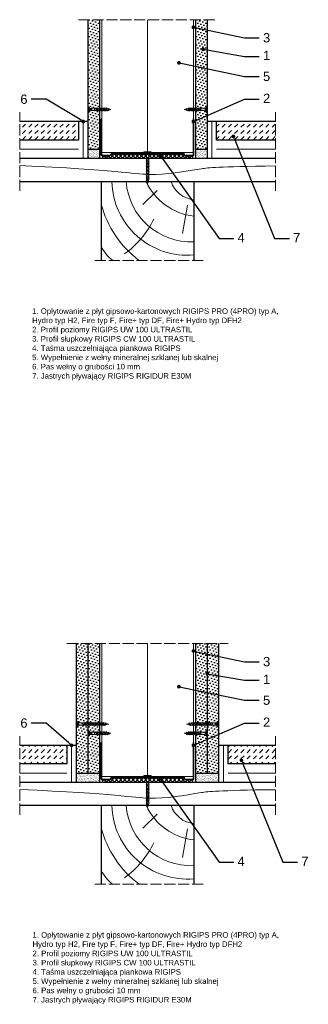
# Model space of a CAD drawing. Header units: millimetres. Extents: x 1487 to 3128, y 500 to 1564.
# Tile 3 of 3: x 2816 to 3128, y 500 to 1564. Entities that reach past the tile are written whole.
import ezdxf
from ezdxf import colors
from ezdxf.entities.mleader import LeaderData, LeaderLine
from ezdxf.math import Vec2, Vec3

# ---------------------------------------------------------------- set-up
doc = ezdxf.new("R2010")
doc.units = ezdxf.units.MM
doc.linetypes.add('ACAD_ISO02W100', pattern=[15, 12, -3])
for name, color, linetype, lineweight in [('_ISOVER WELNA', 7, 'BATTING', 9), ('_RIGIPS AKCESORIA', 7, 'Continuous', 18), ('_RIGIPS G-K', 7, 'Continuous', 25), ('_RIGIPS PROFIL', 7, 'Continuous', 18), ('KRESKOWANIE', 7, 'Continuous', 9), ('OPISY', 7, 'Continuous', 9), ('PRZERYWANA', 7, 'ACAD_ISO02W100', 9)]:
    doc.layers.add(name, color=color, linetype=linetype, lineweight=lineweight)
doc.styles.get("Standard").update_dxf_attribs({"font": 'arial.ttf'})
doc.linetypes.add('BATTING', pattern='A,0.00254,-2.54,[134,ltypeshp.shx,S=2.54,R=0,X=-2.54,Y=0],-5.08,[134,ltypeshp.shx,S=2.54,R=180,X=2.54,Y=0],-2.54', length=10.16254)

# ---------------------------------------------------------------- blocks, each defined once
blk = doc.blocks.new('UW 100 ULTRASTIL')
h = blk.add_hatch()
h.set_pattern_fill('ANSI31', color=256, scale=0.5, style=0)
h.paths.add_polyline_path([(166.8, 2.3), (89.1, 2.3, 0.286951), (88.2, 1.8), (87.9, 1.1, -0.286951), (87, 0.5), (78.8, 0.5, -0.414214), (78.5, 0.8), (78.5, 40), (78, 40), (78, 0.8, 0.414214), (78.8, 0), (87.4, 0, 0.286951), (88.3, 0.6), (88.6, 1.2, -0.286951), (89.5, 1.8), (166.5, 1.8, -0.286951), (167.4, 1.2), (167.7, 0.6, 0.286951), (168.6, 0), (177.2, 0, 0.414214), (178, 0.8), (178, 40), (177.4, 40), (177.4, 0.8, -0.414214), (177.2, 0.5), (168.9, 0.5, -0.286951), (168, 1.1), (167.7, 1.8, 0.286951)])
for p, q in [((78, 0.8), (78, 40)), ((78, 40), (78.5, 40)), ((78.5, 0.8), (78.5, 40)), ((177.4, 0.8), (177.4, 40)), ((178, 40), (177.4, 40)), ((178, 0.8), (178, 40)), ((78.8, 0.5), (87, 0.5)), ((78.8, 0), (87.4, 0)), ((87.9, 1.1), (88.2, 1.8)), ((88.3, 0.6), (88.6, 1.2)), ((89.1, 2.3), (166.8, 2.3)), ((89.5, 1.8), (166.5, 1.8)), ((167.7, 0.6), (167.4, 1.2)), ((168, 1.1), (167.7, 1.8)), ((168.6, 0), (177.2, 0)), ((168.9, 0.5), (177.2, 0.5))]:
    blk.add_line(p, q)
for centre, radius, start, end in [((78.8, 0.8), 0.8, 180, 270), ((78.8, 0.8), 0.25, 180, 270), ((87, 1.6), 1, 270, 334.0435), ((87.4, 1), 1, 270, 334.0435), ((89.1, 1.3), 1, 90, 154.0435), ((89.5, 0.8), 1, 90, 154.0435), ((166.5, 0.8), 1, 25.9565, 90), ((166.8, 1.3), 1, 25.9565, 90), ((168.6, 1), 1, 205.9565, 270), ((168.9, 1.6), 1, 205.9565, 270), ((177.2, 0.8), 0.8, 270, 0), ((177.2, 0.8), 0.25, 270, 0)]:
    blk.add_arc(centre, radius, start, end)
blk = doc.blocks.new('TN 25')
at = {"layer": '_RIGIPS AKCESORIA'}
for p, q in [((0, -0.8), (0, 7.2)), ((0, 7.2), (0.5, 7.2)), ((0.5, 4.8), (0, 4.8)), ((0, 3.5), (1.8, 3.5)), ((0, 2.8), (1.8, 2.8)), ((0.5, 1.6), (0, 1.6)), ((0.5, 7.2), (0.5, 4.8)), ((0.5, -0.8), (0.5, 1.6)), ((1.8, 3.5), (1.8, 4.2)), ((1.8, 2.8), (1.8, 2.2)), ((3, 4.5), (8.5, 4.5)), ((7.5, 2), (3.5, 2)), ((7.1, 4.5), (7.1, 3.2)), ((8, 2), (7.1, 4.5)), ((7.1, 3.2), (7.6, 1.5)), ((7.6, 1.5), (8, 2)), ((9.4, 2), (8, 2)), ((8.5, 4.5), (8.8, 5)), ((9.6, 1.5), (8.5, 4.5)), ((8.8, 5), (9.9, 2)), ((9, 4.5), (10.1, 4.5)), ((9.9, 2), (9.6, 1.5)), ((11, 2), (9.9, 2)), ((10.1, 4.5), (10.4, 5)), ((11.2, 1.5), (10.1, 4.5)), ((10.4, 5), (11.6, 2)), ((10.6, 4.5), (11.7, 4.5)), ((11.6, 2), (11.2, 1.5)), ((12.6, 2), (11.6, 2)), ((11.7, 4.5), (12, 5)), ((12.8, 1.5), (11.7, 4.5)), ((12, 5), (13.1, 2)), ((12.2, 4.5), (13.2, 4.5)), ((13.1, 2), (12.8, 1.5)), ((14.1, 2), (13.1, 2)), ((13.2, 4.5), (13.5, 5)), ((14.3, 1.5), (13.2, 4.5)), ((13.5, 5), (14.7, 2)), ((13.7, 4.5), (14.8, 4.5)), ((14.7, 2), (14.3, 1.5)), ((15.7, 2), (14.7, 2)), ((14.8, 4.5), (15.1, 5)), ((15.9, 1.5), (14.8, 4.5)), ((15.1, 5), (16.3, 2)), ((15.3, 4.5), (16.4, 4.5)), ((16.3, 2), (15.9, 1.5)), ((17.4, 2), (16.3, 2)), ((16.4, 4.5), (16.7, 5)), ((17.6, 1.5), (16.4, 4.5)), ((16.7, 5), (17.9, 2)), ((16.9, 4.5), (18, 4.5)), ((17.9, 2), (17.6, 1.5)), ((18.9, 2), (17.9, 2)), ((18, 4.5), (18.3, 5)), ((19.1, 1.5), (18, 4.5)), ((18.3, 5), (19.5, 2)), ((18.5, 4.5), (19.7, 4.5)), ((19.5, 2), (19.1, 1.5)), ((19.5, 2), (20.6, 2)), ((19.7, 4.5), (20, 5)), ((20.8, 1.5), (19.7, 4.5)), ((20, 5), (21.1, 2)), ((20.2, 4.5), (20.7, 4.5)), ((20.7, 4.5), (22.3, 4)), ((21.1, 2), (20.8, 1.5)), ((21.1, 2), (21.8, 2.1)), ((21.8, 1.8), (21.7, 3.3)), ((21.7, 3.3), (22.1, 2.4)), ((22.1, 2.4), (21.8, 1.8)), ((22.7, 2.4), (22.1, 2.4)), ((22.3, 4), (22.6, 4.4)), ((22.7, 2.4), (22.3, 4)), ((22.6, 4.4), (23, 2.7)), ((22.7, 3.8), (25, 3.2)), ((23, 2.7), (22.7, 2.4)), ((25, 3.2), (23, 2.7)), ((0, -0.8), (0.5, -0.8))]:
    blk.add_line(p, q, dxfattribs=at)
for centre, major_axis, ratio, start_param, end_param in [((3.1, 7.7), (0.17, 3.2), 0.826134, 1.773653, 3.180586), ((0, 0.9), (0, 3.93), 0.848176, -0.720942, -0.151112), ((3.4, -1.6), (0.28, 3.57), 0.832181, 0.035984, 1.430787), ((-2.7, 15.9), (0, 14.8), 0.848176, 3.399396, 3.475072), ((0.6, 4.6), (0, 2.81), 0.848176, 3.475072, 3.862535), ((1.7, 3.2), (0, 0.895), 0.848176, -1.552777, -0.720942), ((1.7, 3.2), (0, 0.895), 0.848176, 3.862535, 4.730408)]:
    blk.add_ellipse(centre, major_axis=major_axis, ratio=ratio, start_param=start_param, end_param=end_param, dxfattribs=at)
blk = doc.blocks.new('TN 35')
at = {"layer": '_RIGIPS AKCESORIA'}
for p, q in [((0, -0.8), (0, 7.2)), ((0, 7.2), (0.5, 7.2)), ((0.5, 4.8), (0, 4.8)), ((0, 3.5), (1.8, 3.5)), ((0, 2.8), (1.8, 2.8)), ((0.5, 1.6), (0, 1.6)), ((0.5, 7.2), (0.5, 4.8)), ((0.5, -0.8), (0.5, 1.6)), ((1.8, 3.5), (1.8, 4.2)), ((1.8, 2.8), (1.8, 2.2)), ((3, 4.5), (8.5, 4.5)), ((7.5, 2), (3.5, 2)), ((7.1, 4.5), (7.1, 3.2)), ((8, 2), (7.1, 4.5)), ((7.1, 3.2), (7.6, 1.5)), ((7.6, 1.5), (8, 2)), ((9.4, 2), (8, 2)), ((8.5, 4.5), (8.8, 5)), ((9.6, 1.5), (8.5, 4.5)), ((8.8, 5), (9.9, 2)), ((9, 4.5), (10.1, 4.5)), ((9.9, 2), (9.6, 1.5)), ((11, 2), (9.9, 2)), ((10.1, 4.5), (10.4, 5)), ((11.2, 1.5), (10.1, 4.5)), ((10.4, 5), (11.6, 2)), ((10.6, 4.5), (11.7, 4.5)), ((11.6, 2), (11.2, 1.5)), ((12.6, 2), (11.6, 2)), ((11.7, 4.5), (12, 5)), ((12.8, 1.5), (11.7, 4.5)), ((12, 5), (13.1, 2)), ((12.2, 4.5), (13.2, 4.5)), ((13.1, 2), (12.8, 1.5)), ((14.1, 2), (13.1, 2)), ((13.2, 4.5), (13.5, 5)), ((14.3, 1.5), (13.2, 4.5)), ((13.5, 5), (14.7, 2)), ((13.7, 4.5), (14.8, 4.5)), ((14.7, 2), (14.3, 1.5)), ((15.7, 2), (14.7, 2)), ((14.8, 4.5), (15.1, 5)), ((15.9, 1.5), (14.8, 4.5)), ((15.1, 5), (16.3, 2)), ((15.3, 4.5), (16.4, 4.5)), ((16.3, 2), (15.9, 1.5)), ((17.4, 2), (16.3, 2)), ((16.4, 4.5), (16.7, 5)), ((17.6, 1.5), (16.4, 4.5)), ((16.7, 5), (17.9, 2)), ((16.9, 4.5), (18, 4.5)), ((17.9, 2), (17.6, 1.5)), ((18.9, 2), (17.8, 2)), ((18, 4.5), (18.3, 5)), ((19.1, 1.5), (18, 4.5)), ((18.3, 5), (19.5, 2)), ((18.5, 4.5), (19.6, 4.5)), ((19.5, 2), (19.1, 1.5)), ((20.5, 2), (19.4, 2)), ((19.6, 4.5), (19.9, 5)), ((20.7, 1.5), (19.6, 4.5)), ((19.9, 5), (21, 2)), ((20.1, 4.5), (21.1, 4.5)), ((21, 2), (20.7, 1.5)), ((22.1, 2), (21, 2)), ((21.1, 4.5), (21.5, 5)), ((22.3, 1.5), (21.1, 4.5)), ((21.5, 5), (22.6, 2)), ((21.7, 4.5), (22.7, 4.5)), ((22.6, 2), (22.3, 1.5)), ((23.7, 2), (22.6, 2)), ((22.7, 4.5), (23, 5)), ((23.9, 1.5), (22.7, 4.5)), ((23, 5), (24.2, 2)), ((23.2, 4.5), (24.3, 4.5)), ((24.2, 2), (23.9, 1.5)), ((25.2, 2), (24.1, 2)), ((24.3, 4.5), (24.6, 5)), ((25.4, 1.5), (24.3, 4.5)), ((24.6, 5), (25.8, 2)), ((24.8, 4.5), (25.9, 4.5)), ((25.8, 2), (25.4, 1.5)), ((26.8, 2), (25.7, 2)), ((25.9, 4.5), (26.2, 5)), ((27, 1.5), (25.9, 4.5)), ((26.2, 5), (27.3, 2)), ((26.4, 4.5), (27.4, 4.5)), ((27.3, 2), (27, 1.5)), ((28.4, 2), (27.3, 2)), ((27.4, 4.5), (27.8, 5)), ((28.6, 1.5), (27.4, 4.5)), ((27.8, 5), (28.9, 2)), ((28, 4.5), (29.1, 4.5)), ((28.9, 2), (28.6, 1.5)), ((28.9, 2), (30.1, 2)), ((29.1, 4.5), (29.4, 5)), ((30.3, 1.5), (29.1, 4.5)), ((29.4, 5), (30.6, 2)), ((29.7, 4.5), (30.1, 4.5)), ((30.1, 4.5), (31.7, 4)), ((30.6, 2), (30.3, 1.5)), ((30.6, 2), (31.3, 2.1)), ((31.3, 1.8), (31.1, 3.3)), ((31.1, 3.3), (31.6, 2.4)), ((31.6, 2.4), (31.3, 1.8)), ((32.1, 2.4), (31.6, 2.4)), ((31.7, 4), (32, 4.4)), ((32.1, 2.4), (31.7, 4)), ((32, 4.4), (32.5, 2.7)), ((32.5, 2.7), (32.1, 2.4)), ((32.2, 3.8), (35, 3.2)), ((35, 3.2), (32.5, 2.7)), ((0, -0.8), (0.5, -0.8))]:
    blk.add_line(p, q, dxfattribs=at)
for centre, major_axis, ratio, start_param, end_param in [((3.1, 7.7), (0.17, 3.2), 0.826134, 1.773653, 3.180586), ((0, 0.9), (0, 3.93), 0.848176, -0.720942, -0.151112), ((3.4, -1.6), (0.28, 3.57), 0.832181, 0.035984, 1.430787), ((-2.7, 15.9), (0, 14.8), 0.848176, 3.399396, 3.475072), ((0.6, 4.6), (0, 2.81), 0.848176, 3.475072, 3.862535), ((1.7, 3.2), (0, 0.895), 0.848176, -1.552777, -0.720942), ((1.7, 3.2), (0, 0.895), 0.848176, 3.862535, 4.730408)]:
    blk.add_ellipse(centre, major_axis=major_axis, ratio=ratio, start_param=start_param, end_param=end_param, dxfattribs=at)
blk = doc.blocks.new('drew kres')
at = {"layer": 'KRESKOWANIE'}
for p, q in [((2017.1, 418.9), (2001.3, 403.8)), ((2049.6, 403), (2044.3, 372.2))]:
    blk.add_line(p, q, dxfattribs=at)
for centre, radius, start, end in [((2049.6, 430.4), 81.6, 181.4719, 274.904), ((2053.9, 433.9), 70.7, 184.4672, 272.1435), ((2064, 455.7), 65, 204.8961, 263.4825), ((2059.8, 437.9), 29.4, 198.9536, 263.6559), ((2063.5, 432), 110.5, 194.5935, 233.3849), ((1921.6, 433), 102.3, 306.0245, 333.8719), ((1998.3, 380.1), 47.2, 207.8359, 231.0916)]:
    blk.add_arc(centre, radius, start, end, dxfattribs=at)
blk = doc.blocks.new('_Dot')
at = {"color": 0, "linetype": 'ByBlock', "lineweight": -2}
blk.add_line((-0.5, 0), (-1, 0), dxfattribs=at)
at = {"color": 0, "linetype": 'ByBlock', "const_width": 0.5}
blk.add_lwpolyline([(-0.25, 0, 1), (0.25, 0, 1)], format="xyb", close=True, dxfattribs=at)

msp = doc.modelspace()

# ---------------------------------------------------------------- hatches: boundary and pattern name
at = {"layer": '_RIGIPS G-K'}
h = msp.add_hatch(dxfattribs=at)
h.set_pattern_fill('DOTS', color=256, scale=2, angle=45, style=0)
h.set_pattern_definition([(45, (1302.893, -20), (-1.122532, 3.367596), [0, -3.175])])
h.paths.add_polyline_path([(2902.2, 1564.1), (2889.7, 1564.1), (2889.7, 1424.1), (2902.2, 1424.1)])
h = msp.add_hatch(dxfattribs=at)
h.set_pattern_fill('DOTS', color=256, scale=2, angle=45, style=0)
h.set_pattern_definition([(45, (1355.893, -20), (-1.122532, 3.367596), [0, -3.175])])
h.paths.add_polyline_path([(3018.7, 1564.1), (3006.2, 1564.1), (3006.2, 1424.1), (3018.7, 1424.1)])
h = msp.add_hatch(dxfattribs=at)
h.set_pattern_fill('AR-SAND', color=256, scale=0.05, style=0)
h.set_pattern_definition([(37.5, (1302.893, -20), (-0.0800016, 2.4470662), [0, -1.9304, 0, -2.159, 0, -2.06375]), (7.5, (1302.893, -20), (2.2476164, 3.5841255), [0, -1.0414, 0, -1.7399, 0, -0.66675]), (327.5, (1301.331, -20), (3.9549619, 0.007186), [0, -0.635, 0, -2.286, 0, -2.9845]), (317.5, (1301.331, -20), (3.817782, 1.1146466), [0, -0.3175, 0, -1.4986, 0, -1.7145])])
h.paths.add_polyline_path([(2902.2, 1424.1), (2889.7, 1424.1), (2889.7, 1414.1), (2902.2, 1414.1)])
h = msp.add_hatch(dxfattribs=at)
h.set_pattern_fill('AR-SAND', color=256, scale=0.05, style=0)
h.set_pattern_definition([(37.5, (1355.893, -20), (-0.0800016, 2.4470662), [0, -1.9304, 0, -2.159, 0, -2.06375]), (7.5, (1355.893, -20), (2.2476164, 3.5841255), [0, -1.0414, 0, -1.7399, 0, -0.66675]), (327.5, (1354.331, -20), (3.9549619, 0.007186), [0, -0.635, 0, -2.286, 0, -2.9845]), (317.5, (1354.331, -20), (3.817782, 1.1146466), [0, -0.3175, 0, -1.4986, 0, -1.7145])])
h.paths.add_polyline_path([(3018.7, 1424.1), (3006.2, 1424.1), (3006.2, 1414.1), (3018.7, 1414.1)])
h = msp.add_hatch(dxfattribs=at)
h.set_pattern_fill('DOTS', color=256, scale=2, angle=45, style=0)
h.set_pattern_definition([(45, (1290.393, -693.9962), (-1.122532, 3.367596), [0, -3.175])])
h.paths.add_polyline_path([(2889.7, 890.1), (2877.2, 890.1), (2877.2, 750.1), (2889.7, 750.1)])
h = msp.add_hatch(dxfattribs=at)
h.set_pattern_fill('DOTS', color=256, scale=2, angle=45, style=0)
h.set_pattern_definition([(45, (1302.893, -693.9962), (-1.122532, 3.367596), [0, -3.175])])
h.paths.add_polyline_path([(2902.2, 890.1), (2889.7, 890.1), (2889.7, 750.1), (2902.2, 750.1)])
h = msp.add_hatch(dxfattribs=at)
h.set_pattern_fill('DOTS', color=256, scale=2, angle=45, style=0)
h.set_pattern_definition([(45, (1355.893, -693.9962), (-1.122532, 3.367596), [0, -3.175])])
h.paths.add_polyline_path([(3018.7, 890.1), (3006.2, 890.1), (3006.2, 750.1), (3018.7, 750.1)])
h = msp.add_hatch(dxfattribs=at)
h.set_pattern_fill('DOTS', color=256, scale=2, angle=45, style=0)
h.set_pattern_definition([(45, (1368.393, -693.9962), (-1.122532, 3.367596), [0, -3.175])])
h.paths.add_polyline_path([(3031.2, 890.1), (3018.7, 890.1), (3018.7, 750.1), (3031.2, 750.1)])
h = msp.add_hatch(dxfattribs=at)
h.set_pattern_fill('AR-SAND', color=256, scale=0.05, style=0)
h.set_pattern_definition([(37.5, (675.893, -385.9353), (-0.0800016, 2.4470662), [0, -1.9304, 0, -2.159, 0, -2.06375]), (7.5, (675.893, -385.9353), (2.2476164, 3.5841255), [0, -1.0414, 0, -1.7399, 0, -0.66675]), (327.5, (674.331, -385.9353), (3.9549619, 0.007186), [0, -0.635, 0, -2.286, 0, -2.9845]), (317.5, (674.331, -385.9353), (3.8177823, 1.1146466), [0, -0.3175, 0, -1.4986, 0, -1.7145])])
h.paths.add_polyline_path([(2902.2, 750.1), (2877.2, 750.1), (2877.2, 740.1), (2902.2, 740.1)])
h = msp.add_hatch(dxfattribs=at)
h.set_pattern_fill('AR-SAND', color=256, scale=0.05, style=0)
h.set_pattern_definition([(37.5, (678.893, -385.9353), (-0.0800016, 2.4470662), [0, -1.9304, 0, -2.159, 0, -2.06375]), (7.5, (678.893, -385.9353), (2.2476164, 3.5841255), [0, -1.0414, 0, -1.7399, 0, -0.66675]), (327.5, (677.331, -385.9353), (3.9549619, 0.007186), [0, -0.635, 0, -2.286, 0, -2.9845]), (317.5, (677.331, -385.9353), (3.8177823, 1.1146466), [0, -0.3175, 0, -1.4986, 0, -1.7145])])
h.paths.add_polyline_path([(3031.2, 750.1), (3006.2, 750.1), (3006.2, 740.1), (3031.2, 740.1)])
at = {"layer": 'KRESKOWANIE'}
h = msp.add_hatch(dxfattribs=at)
h.set_pattern_fill('DASH', color=256, scale=1.5, angle=45, style=0)
h.set_pattern_definition([(45, (677.393, 20), (4e-16, 6.735192), [4.7625, -4.7625])])
h.paths.add_polyline_path([(2879.7, 1434.1), (2879.7, 1454.1), (2816.2, 1454.1), (2816.2, 1434.1)])
h.paths.add_polyline_path([(3028.7, 1454.1), (3028.7, 1434.1), (3092.2, 1434.1), (3092.2, 1454.1)])
h = msp.add_hatch(dxfattribs=at)
h.set_pattern_fill('ANSI37', color=256, angle=90, style=0)
h.set_pattern_definition([(135, (1003.393, -20), (-2.245064, -2.245064), []), (225, (1003.393, -20), (2.245064, -2.245064), [])])
h.paths.add_polyline_path([(2993.9, 1417.7), (2993.6, 1418.4, 0.286951), (2992.7, 1418.9), (2915.7, 1418.9, 0.286951), (2914.8, 1418.4), (2914.4, 1417.7, -0.286951), (2913.5, 1417.1), (2905.6, 1417.1), (2905.6, 1414.1), (3002.8, 1414.1), (3002.8, 1417.1), (2994.8, 1417.1, -0.286951)])
h = msp.add_hatch(dxfattribs=at)
h.set_pattern_fill('DASH', color=256, scale=1.5, angle=45, style=0)
h.set_pattern_definition([(45, (677.393, -345.9353), (4e-16, 6.735192), [4.7625, -4.7625])])
h.paths.add_polyline_path([(3041.2, 780.1), (3041.2, 760.1), (3092.2, 760.1), (3092.2, 780.1)])
h.paths.add_polyline_path([(2867.2, 760.1), (2867.2, 780.1), (2816.2, 780.1), (2816.2, 760.1)])
h = msp.add_hatch(dxfattribs=at)
h.set_pattern_fill('ANSI37', color=256, angle=90, style=0)
h.set_pattern_definition([(135, (1003.393, -693.9962), (-2.245064, -2.245064), []), (225, (1003.393, -693.9962), (2.245064, -2.245064), [])])
h.paths.add_polyline_path([(2993.9, 743.7), (2993.6, 744.4, 0.286951), (2992.7, 744.9), (2915.7, 744.9, 0.286951), (2914.8, 744.4), (2914.4, 743.7, -0.286951), (2913.5, 743.1), (2905.6, 743.1), (2905.6, 740.1), (3002.8, 740.1), (3002.8, 743.1), (2994.8, 743.1, -0.286951)])

# ---------------------------------------------------------------- linework, layer by layer
for p, q in [((2889.7, 1454.1), (2816.2, 1454.1)), ((2879.7, 1454.1), (2879.7, 1434.1)), ((3092.2, 1454.1), (3018.7, 1454.1)), ((3028.7, 1434.1), (3028.7, 1454.1)), ((2879.7, 1434.1), (2816.2, 1434.1)), ((3092.2, 1434.1), (3028.7, 1434.1)), ((3092.2, 1414.1), (2816.2, 1414.1)), ((3092.2, 1389.1), (2816.2, 1389.1)), ((2904.2, 1389.1), (2904.2, 1304.1)), ((3004.2, 1389.1), (3004.2, 1304.1)), ((2877.2, 780.1), (2816.2, 780.1)), ((2867.2, 780.1), (2867.2, 760.1)), ((3092.2, 780.1), (3031.2, 780.1)), ((3041.2, 760.1), (3041.2, 780.1)), ((2867.2, 760.1), (2816.2, 760.1)), ((3092.2, 760.1), (3041.2, 760.1)), ((3092.2, 740.1), (2816.2, 740.1)), ((3092.2, 715.1), (2816.2, 715.1)), ((2904.2, 715.1), (2904.2, 630.1)), ((3004.2, 715.1), (3004.2, 630.1))]:
    msp.add_line(p, q)
at = {"layer": '_ISOVER WELNA', "ltscale": 4.8}
for p, q in [((2954.2, 1564.1), (2954.2, 1419.5)), ((2954.2, 890.1), (2954.2, 745.5))]:
    msp.add_line(p, q, dxfattribs=at)
at = {"layer": '_ISOVER WELNA', "ltscale": 0.49}
for p, q in [((2884.7, 1454.1), (2884.7, 1414.1)), ((3023.7, 1454.1), (3023.7, 1414.1)), ((2872.2, 780.1), (2872.2, 740.1)), ((3036.2, 780.1), (3036.2, 740.1))]:
    msp.add_line(p, q, dxfattribs=at)
at = {"layer": '_ISOVER WELNA', "ltscale": 0.95}
for p, q in [((2816.2, 1424.1), (2879.7, 1424.1)), ((3028.7, 1424.1), (3092.2, 1424.1)), ((2816.2, 750.1), (2867.2, 750.1)), ((3041.2, 750.1), (3092.2, 750.1))]:
    msp.add_line(p, q, dxfattribs=at)
at = {"layer": '_RIGIPS G-K'}
for p, q in [((2889.7, 1564.1), (2889.7, 1414.1)), ((2902.2, 1564.1), (2902.2, 1414.1)), ((3006.2, 1414.1), (3006.2, 1564.1)), ((3018.7, 1414.1), (3018.7, 1564.1)), ((2889.7, 1424.1), (2902.2, 1424.1)), ((3006.2, 1424.1), (3018.7, 1424.1)), ((2877.2, 890.1), (2877.2, 740.1)), ((2889.7, 890.1), (2889.7, 750.1)), ((2902.2, 890.1), (2902.2, 740.1)), ((3006.2, 740.1), (3006.2, 890.1)), ((3018.7, 750.1), (3018.7, 890.1)), ((3031.2, 740.1), (3031.2, 890.1)), ((2877.2, 750.1), (2902.2, 750.1)), ((3006.2, 750.1), (3031.2, 750.1))]:
    msp.add_line(p, q, dxfattribs=at)
at = {"layer": '_RIGIPS PROFIL', "lineweight": 9}
for p, q in [((2904.8, 1564.1), (2904.8, 1420.5)), ((3003.6, 1564.1), (3003.6, 1420.5)), ((3003.6, 1420.5), (2904.8, 1420.5)), ((2904.8, 890.1), (2904.8, 746.5)), ((3003.6, 890.1), (3003.6, 746.5)), ((3003.6, 746.5), (2904.8, 746.5))]:
    msp.add_line(p, q, dxfattribs=at)
at = {"layer": 'KRESKOWANIE'}
for p, q in [((2905.6, 1417.1), (2905.6, 1414.1)), ((3002.8, 1417.1), (3002.8, 1414.1)), ((2905.6, 743.1), (2905.6, 740.1)), ((3002.8, 743.1), (3002.8, 740.1))]:
    msp.add_line(p, q, dxfattribs=at)
for points in [[(2816.2, 1406.5), (2921.3, 1401.8), (2957, 1392.9), (3001.5, 1401.8), (3028.3, 1405.3), (3092.2, 1406.2)], [(2816.2, 732.5), (2921.3, 727.8), (2957, 718.9), (3001.5, 727.8), (3028.3, 731.3), (3092.2, 732.2)]]:
    msp.add_open_spline(points, degree=3, knots=[6.686545, 6.686545, 6.686545, 6.686545, 59.146745, 116.016123, 140.325128, 140.325128, 140.325128, 140.325128], dxfattribs=at)
at = {"layer": 'PRZERYWANA'}
for p, q in [((2879.7, 1564.1), (3028.7, 1564.1)), ((2816.2, 1379.1), (2816.2, 1464.1)), ((3092.2, 1379.1), (3092.2, 1464.1)), ((3014.2, 1304.1), (2894.2, 1304.1)), ((2867.2, 890.1), (3041.2, 890.1)), ((2816.2, 705.1), (2816.2, 790.1)), ((3092.2, 705.1), (3092.2, 790.1)), ((3014.2, 630.1), (2894.2, 630.1))]:
    msp.add_line(p, q, dxfattribs=at)

# ---------------------------------------------------------------- block references
for p in [(2826.2, 1417.1), (2826.2, 743.1)]:
    msp.add_blockref('UW 100 ULTRASTIL', p)
at = {"layer": '_RIGIPS AKCESORIA'}
for name, p in [('TN 25', (2889.7, 1463.9)), ('TN 35', (2877.2, 799.9)), ('TN 25', (2889.7, 789.9))]:
    msp.add_blockref(name, p, dxfattribs=at)
at = {"layer": '_RIGIPS AKCESORIA', "xscale": -1}
for name, p in [('TN 25', (3018.7, 1463.9)), ('TN 35', (3031.2, 799.9)), ('TN 25', (3018.7, 789.9))]:
    msp.add_blockref(name, p, dxfattribs=at)
at = {"layer": '_RIGIPS AKCESORIA', "rotation": 270}
for p in [(2951, 1421.5), (2951, 747.5)]:
    msp.add_blockref('TN 35', p, dxfattribs=at)
at = {"layer": 'KRESKOWANIE'}
for p in [(947.6, 960.8), (947.6, 286.8)]:
    msp.add_blockref('drew kres', p, dxfattribs=at)

# ---------------------------------------------------------------- texts
at = {"char_height": 6, "attachment_point": 1}
for insert, width in [((2829.6, 1252.3), 270.439), ((2830, 578.3), 267.435)]:
    msp.add_mtext('1. Opłytowanie z płyt gipsowo-kartonowych RIGIPS PRO (4PRO) typ A, Hydro typ H2, Fire typ F, Fire+ typ DF, Fire+ Hydro typ DFH2\\P2. Profil poziomy RIGIPS UW 100 ULTRASTIL\\P3. Profil słupkowy RIGIPS CW 100 ULTRASTIL\\P4. Taśma uszczelniająca piankowa RIGIPS\\P5. Wypełnienie z wełny mineralnej szklanej lub skalnej\\P6. Pas wełny o grubości 10 mm\\P7. Jastrych pływający RIGIPS RIGIDUR E30M', dxfattribs=dict(at, insert=insert, width=width))

# ---------------------------------------------------------------- leaders
at = {"layer": 'OPISY'}
ml = msp.add_multileader_mtext('Standard', dxfattribs=at)
ml.set_content('3', color=256)
ml.set_leader_properties()
ml.set_arrow_properties(name='DOT')
ml.build(insert=Vec2(0, 0))
ctx = ml.context
ctx.base_point, ctx.char_height, ctx.landing_gap_size, ctx.plane_origin = Vec3(3074.8, 1544.5), 10, 4, Vec3(2882.2, 1688.2)
notes = []
notes.append((ctx, [(0, (1, 1, 0), (3058.8, 1544.5), (1, 0), 16, [(0, [(3003.6, 1556)], 0, [])])]))
ctx.mtext.insert, ctx.mtext.flow_direction = Vec3(3078.8, 1549.6), 5
ml = msp.add_multileader_mtext('Standard', dxfattribs=at)
ml.set_content('1', color=256)
ml.set_leader_properties()
ml.set_arrow_properties(name='DOT')
ml.build(insert=Vec2(0, 0))
ctx = ml.context
ctx.base_point, ctx.char_height, ctx.landing_gap_size, ctx.plane_origin = Vec3(3074.8, 1524.5), 10, 4, Vec3(2882.2, 1668.2)
notes.append((ctx, [(0, (1, 1, 0), (3058.8, 1524.5), (1, 0), 16, [(0, [(3014.2, 1532.1)], 0, [])])]))
ctx.mtext.insert, ctx.mtext.flow_direction = Vec3(3078.8, 1530.5), 5
ml = msp.add_multileader_mtext('Standard', dxfattribs=at)
ml.set_content('5', color=256)
ml.set_leader_properties()
ml.set_arrow_properties(name='DOT')
ml.build(insert=Vec2(0, 0))
ctx = ml.context
ctx.base_point, ctx.char_height, ctx.landing_gap_size, ctx.plane_origin = Vec3(3074.8, 1502.8), 10, 4, Vec3(2882.2, 1646.5)
notes.append((ctx, [(0, (1, 1, 0), (3058.8, 1502.8), (1, 0), 16, [(0, [(2988, 1517.5)], 0, [])])]))
ctx.mtext.insert, ctx.mtext.flow_direction = Vec3(3078.8, 1507.9), 5
ml = msp.add_multileader_mtext('Standard', dxfattribs=at)
ml.set_content('6', color=256)
ml.set_leader_properties()
ml.set_arrow_properties(name='DOT')
ml.build(insert=Vec2(0, 0))
ctx = ml.context
ctx.base_point, ctx.char_height, ctx.landing_gap_size, ctx.plane_origin = Vec3(2814, 1478.1), 10, 4, Vec3(3021.2, 1621.8)
ctx.text_align_type = 2
notes.append((ctx, [(0, (1, 1, 0), (2844.6, 1478.1), (-1, 0), 16, [(0, [(2884.7, 1454.1)], 0, [])])]))
ctx.mtext.insert, ctx.mtext.alignment, ctx.mtext.flow_direction = Vec3(2824.6, 1483.2), 3, 5
ml = msp.add_multileader_mtext('Standard', dxfattribs=at)
ml.set_content('2', color=256)
ml.set_leader_properties()
ml.set_arrow_properties(name='DOT')
ml.build(insert=Vec2(0, 0))
ctx = ml.context
ctx.base_point, ctx.char_height, ctx.landing_gap_size, ctx.plane_origin = Vec3(3074.8, 1478.1), 10, 4, Vec3(2882.2, 1621.8)
notes.append((ctx, [(0, (1, 1, 0), (3058.8, 1478.1), (1, 0), 16, [(0, [(3003.6, 1454.1)], 0, [])])]))
ctx.mtext.insert, ctx.mtext.flow_direction = Vec3(3078.8, 1484.1), 5
ml = msp.add_multileader_mtext('Standard', dxfattribs=at)
ml.set_content('7', color=256)
ml.set_leader_properties()
ml.set_arrow_properties(name='DOT')
ml.build(insert=Vec2(0, 0))
ctx = ml.context
ctx.base_point, ctx.char_height, ctx.landing_gap_size, ctx.plane_origin = Vec3(3107.3, 1327.7), 10, 4, Vec3(2914.7, 1471.4)
notes.append((ctx, [(0, (1, 1, 0), (3091.3, 1327.7), (1, 0), 16, [(0, [(3046.8, 1438)], 0, [])])]))
ctx.mtext.insert, ctx.mtext.flow_direction = Vec3(3111.3, 1333.7), 5
ml = msp.add_multileader_mtext('Standard', dxfattribs=at)
ml.set_content('4', color=256)
ml.set_leader_properties()
ml.set_arrow_properties(name='DOT')
ml.build(insert=Vec2(0, 0))
ctx = ml.context
ctx.base_point, ctx.char_height, ctx.landing_gap_size, ctx.plane_origin = Vec3(3047.3, 1327.7), 10, 4, Vec3(2854.8, 1471.4)
notes.append((ctx, [(0, (1, 1, 0), (3031.3, 1327.7), (1, 0), 16, [(0, [(2967.7, 1417.9)], 0, [])])]))
ctx.mtext.insert, ctx.mtext.flow_direction = Vec3(3051.3, 1333.7), 5
ml = msp.add_multileader_mtext('Standard', dxfattribs=at)
ml.set_content('3', color=256)
ml.set_leader_properties()
ml.set_arrow_properties(name='DOT')
ml.build(insert=Vec2(0, 0))
ctx = ml.context
ctx.base_point, ctx.char_height, ctx.landing_gap_size, ctx.plane_origin = Vec3(3074.8, 870.5), 10, 4, Vec3(2882.2, 1014.2)
notes.append((ctx, [(0, (1, 1, 0), (3058.8, 870.5), (1, 0), 16, [(0, [(3003.6, 882)], 0, [])])]))
ctx.mtext.insert, ctx.mtext.flow_direction = Vec3(3078.8, 875.6), 5
ml = msp.add_multileader_mtext('Standard', dxfattribs=at)
ml.set_content('1', color=256)
ml.set_leader_properties()
ml.set_arrow_properties(name='DOT')
ml.build(insert=Vec2(0, 0))
ctx = ml.context
ctx.base_point, ctx.char_height, ctx.landing_gap_size, ctx.plane_origin = Vec3(3074.8, 850.5), 10, 4, Vec3(2882.2, 994.2)
notes.append((ctx, [(0, (1, 1, 0), (3058.8, 850.5), (1, 0), 16, [(0, [(3018.7, 857.4)], 0, [])])]))
ctx.mtext.insert, ctx.mtext.flow_direction = Vec3(3078.8, 856.5), 5
ml = msp.add_multileader_mtext('Standard', dxfattribs=at)
ml.set_content('5', color=256)
ml.set_leader_properties()
ml.set_arrow_properties(name='DOT')
ml.build(insert=Vec2(0, 0))
ctx = ml.context
ctx.base_point, ctx.char_height, ctx.landing_gap_size, ctx.plane_origin = Vec3(3074.8, 828.9), 10, 4, Vec3(2882.2, 972.5)
notes.append((ctx, [(0, (1, 1, 0), (3058.8, 828.9), (1, 0), 16, [(0, [(2988, 843.5)], 0, [])])]))
ctx.mtext.insert, ctx.mtext.flow_direction = Vec3(3078.8, 833.9), 5
ml = msp.add_multileader_mtext('Standard', dxfattribs=at)
ml.set_content('6', color=256)
ml.set_leader_properties()
ml.set_arrow_properties(name='DOT')
ml.build(insert=Vec2(0, 0))
ctx = ml.context
ctx.base_point, ctx.char_height, ctx.landing_gap_size, ctx.plane_origin = Vec3(2814, 804.1), 10, 4, Vec3(3021.2, 947.8)
ctx.text_align_type = 2
notes.append((ctx, [(0, (1, 1, 0), (2844.6, 804.1), (-1, 0), 16, [(0, [(2872.2, 780.1)], 0, [])])]))
ctx.mtext.insert, ctx.mtext.alignment, ctx.mtext.flow_direction = Vec3(2824.6, 809.2), 3, 5
ml = msp.add_multileader_mtext('Standard', dxfattribs=at)
ml.set_content('2', color=256)
ml.set_leader_properties()
ml.set_arrow_properties(name='DOT')
ml.build(insert=Vec2(0, 0))
ctx = ml.context
ctx.base_point, ctx.char_height, ctx.landing_gap_size, ctx.plane_origin = Vec3(3074.8, 804.1), 10, 4, Vec3(2882.2, 947.8)
notes.append((ctx, [(0, (1, 1, 0), (3058.8, 804.1), (1, 0), 16, [(0, [(3003.6, 780.1)], 0, [])])]))
ctx.mtext.insert, ctx.mtext.flow_direction = Vec3(3078.8, 810.1), 5
ml = msp.add_multileader_mtext('Standard', dxfattribs=at)
ml.set_content('7', color=256)
ml.set_leader_properties()
ml.set_arrow_properties(name='DOT')
ml.build(insert=Vec2(0, 0))
ctx = ml.context
ctx.base_point, ctx.char_height, ctx.landing_gap_size, ctx.plane_origin = Vec3(3116.1, 653.7), 10, 4, Vec3(2923.5, 797.4)
notes.append((ctx, [(0, (1, 1, 0), (3100.1, 653.7), (1, 0), 16, [(0, [(3055.5, 764)], 0, [])])]))
ctx.mtext.insert, ctx.mtext.flow_direction = Vec3(3120.1, 659.7), 5
ml = msp.add_multileader_mtext('Standard', dxfattribs=at)
ml.set_content('4', color=256)
ml.set_leader_properties()
ml.set_arrow_properties(name='DOT')
ml.build(insert=Vec2(0, 0))
ctx = ml.context
ctx.base_point, ctx.char_height, ctx.landing_gap_size, ctx.plane_origin = Vec3(3047.3, 653.7), 10, 4, Vec3(2854.8, 797.4)
notes.append((ctx, [(0, (1, 1, 0), (3031.3, 653.7), (1, 0), 16, [(0, [(2967.7, 743.9)], 0, [])])]))
ctx.mtext.insert, ctx.mtext.flow_direction = Vec3(3051.3, 659.7), 5
for ctx, leaders in notes:
    for number, flags, end, landing, length, lines in leaders:
        leader = LeaderData()
        leader.index, (leader.has_last_leader_line, leader.has_dogleg_vector, leader.attachment_direction) = number, flags
        leader.last_leader_point, leader.dogleg_vector, leader.dogleg_length = Vec3(end), Vec3(landing), length
        for number, points, colour, breaks in lines:
            line = LeaderLine()
            line.index, line.vertices, line.color, line.breaks = number, Vec3.list(points), colors.encode_raw_color(colour), breaks
            leader.lines.append(line)
        ctx.leaders.append(leader)

doc.saveas('drawing.dxf')
